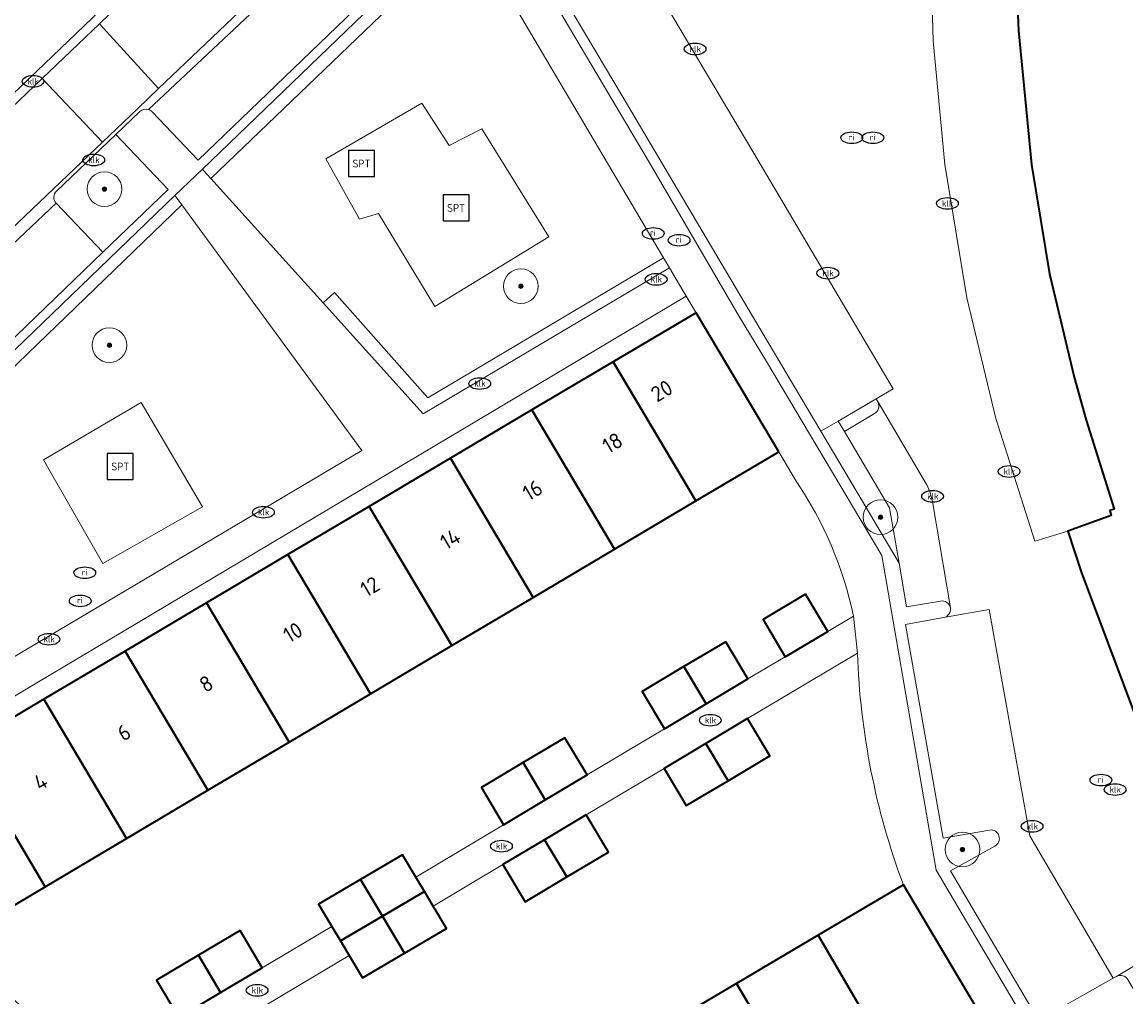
# Model space of a CAD drawing. Header units: metres. Extents: x 103671 to 105190, y 427150 to 429171.
# Tile 13 of 256: x 103714 to 103777, y 427369 to 427426. Entities that reach past the tile are written whole.
import ezdxf
from ezdxf.enums import TextEntityAlignment as Align

# ---------------------------------------------------------------- set-up
doc = ezdxf.new("R2010")
doc.units = ezdxf.units.M
for name, color, linetype, lineweight in [('B-WE-GR-BEPLANTING_CULTUUR_BODEMBEDEKKER-GV', 253, 'Continuous', 18), ('B-WE-GR-BEPLANTING_CULTUUR_HEESTERS-GV', 253, 'Continuous', 18), ('B-WE-GR-BOOM-S', 253, 'Continuous', 25), ('B-WE-GR-HAAG-GV', 253, 'Continuous', 13), ('B-WE-IE-MEUBILAIR-S', 253, 'Continuous', 25), ('B-WE-IE-MEUBILAIR_WEGMEUBILAIR-S', 253, 'Continuous', 25), ('B-WE-OG-BEBOUWING-GV', 253, 'Continuous', 35), ('B-WE-OG-BEBOUWING-T18', 7, 'Continuous', 18), ('B-WE-OG-TERREIN_BEGROEID-GV', 253, 'Continuous', 18), ('B-WE-OG-TERREIN_ERF-GV', 253, 'Continuous', 18), ('B-WE-VH-GESLOTENVERHARDING_ASFALT-GV', 253, 'Continuous', 18), ('B-WE-VH-GESLOTENVERHARDING_KUNSTSTOF-GV', 253, 'Continuous', 18), ('B-WE-VH-ONVERHARD_ZAND-GV', 253, 'Continuous', 18), ('B-WE-VH-OPENVERHARDING-GV', 253, 'Continuous', 18), ('B-WE-VH-OPENVERHARDING_BETONSTRAATSTEEN-GV', 253, 'Continuous', 18), ('B-WE-VH-OPENVERHARDING_TEGEL-GV', 253, 'Continuous', 18)]:
    doc.layers.add(name, color=color, linetype=linetype, lineweight=lineweight)
doc.styles.add('NLCS-ISO', font='NLCS-ISO.ttf')
doc.styles.add('NLCS-ISO-M500-T18', font='NLCS-ISO.ttf', dxfattribs={"height": 0.9})

# ---------------------------------------------------------------- blocks, each defined once
blk = doc.blocks.new('SIE-MEUBILAIR_PUT_RIOOLPUT-SO')
blk.add_ellipse((0, 0), major_axis=(1.25, 0), ratio=0.54)
at = {"style": 'NLCS-ISO'}
blk.add_text('ri', height=0.75, dxfattribs=at).set_placement((-0.04, 0.07), align=Align.MIDDLE_CENTER)
blk = doc.blocks.new('SIE-MEUBILAIR_PUT_KOLK-SO')
blk.add_ellipse((0, 0), major_axis=(1.25, 0), ratio=0.54)
at = {"style": 'NLCS-ISO'}
blk.add_text('klk', height=0.75, dxfattribs=at).set_placement((0.03, 0), align=Align.MIDDLE_CENTER)
blk = doc.blocks.new('SIE-WEG_SPEELTOESTEL-SO')
at = {"flags": 128}
blk.add_lwpolyline([(-3.75, -3.75), (3.75, -3.75), (3.75, 3.75), (-3.75, 3.75)], close=True, dxfattribs=at)
at = {"style": 'NLCS-ISO'}
blk.add_text('SPT', height=2.25, dxfattribs=at).set_placement((0, 0), align=Align.MIDDLE_CENTER)
blk = doc.blocks.new('SGR-BOOM_GBKN-SO')
at = {"linetype": 'ByBlock', "lineweight": 18}
h = blk.add_hatch(color=0, dxfattribs=at)
h.dxf.hatch_style = 1
edge = h.paths.add_edge_path()
edge.add_arc((0, 0), 0.25, 0, 360)
at = {"color": 0, "linetype": 'ByBlock', "lineweight": 18}
for radius in [2, 0.25]:
    blk.add_circle((0, 0), radius, dxfattribs=at)
at = {"color": 0, "linetype": 'ByBlock', "lineweight": 18, "style": 'NLCS-ISO'}
blk.add_attdef('SOORT', (2.5, 0), '', height=1.5, dxfattribs=at)

msp = doc.modelspace()

# ---------------------------------------------------------------- linework, layer by layer
at = {"layer": 'B-WE-GR-BEPLANTING_CULTUUR_BODEMBEDEKKER-GV', "flags": 128}
msp.add_lwpolyline([(103760.962, 427401.927), (103760.583, 427402.514), (103759.598, 427401.937), (103764.1, 427394.344), (103763.555, 427397.519)], close=True, dxfattribs=at)
at = {"layer": 'B-WE-GR-BEPLANTING_CULTUUR_HEESTERS-GV', "flags": 128}
for points in [[(103745.739, 427435.334), (103744.637, 427436.527), (103757.813, 427448.837), (103757.395, 427449.282), (103744.331, 427436.695), (103742.794, 427435.213), (103740.496, 427432.999), (103744.745, 427425.814), (103749.696, 427417.454), (103754.879, 427408.548), (103756.455, 427405.968), (103763.104, 427394.773), (103766.238, 427376.635), (103771.8, 427367.232), (103771.883, 427367.091), (103773.344, 427367.976), (103773.035, 427368.493), (103772.137, 427367.988), (103767.067, 427376.595), (103769.617, 427378.027)], [(103766.491, 427392.147), (103764.534, 427391.82), (103764.1, 427394.344), (103759.598, 427401.937), (103755.775, 427408.372), (103748.083, 427421.378), (103741.592, 427432.302), (103745.725, 427434.832)], [(103769.32, 427378.949), (103766.634, 427378.473), (103764.473, 427390.807), (103766.669, 427391.197)]]:
    msp.add_lwpolyline(points, dxfattribs=at)
at = {"layer": 'B-WE-GR-BEPLANTING_CULTUUR_HEESTERS-GV'}
for points in [[(103767.057, 427391.761, 0.416183), (103766.491, 427392.147)], [(103766.669, 427391.197, 0.414084), (103767.057, 427391.761)], [(103769.617, 427378.027, 0.851135), (103769.32, 427378.949)]]:
    msp.add_lwpolyline(points, format="xyb", dxfattribs=at)
at = {"layer": 'B-WE-GR-HAAG-GV', "flags": 128}
for points in [[(103723.945, 427417.052), (103724.029, 427416.958), (103724.433, 427416.512), (103739.358, 427430.839), (103738.958, 427431.517)], [(103730.902, 427409.339), (103736.676, 427402.938), (103750.868, 427411.358), (103750.53, 427411.93), (103736.937, 427403.862), (103731.557, 427409.93)]]:
    msp.add_lwpolyline(points, close=True, dxfattribs=at)
for points in [[(103715.518, 427415.082), (103718.205, 427412.263), (103721.964, 427415.884), (103718.951, 427419.046)], [(103718.951, 427419.046), (103715.535, 427415.789)], [(103696.327, 427384.138), (103699.798, 427381.059), (103700.331, 427381.375), (103693.836, 427387.099), (103722.754, 427414.989), (103722.428, 427415.434), (103722.361, 427415.526), (103696.327, 427390.441)]]:
    msp.add_lwpolyline(points, dxfattribs=at)
at = {"layer": 'B-WE-GR-HAAG-GV'}
msp.add_lwpolyline([(103715.535, 427415.789, 0.414573), (103715.518, 427415.082)], format="xyb", dxfattribs=at)
at = {"layer": 'B-WE-OG-BEBOUWING-GV', "flags": 128}
msp.add_lwpolyline([(103785.536, 427451.315), (103767.673, 427454.622), (103767.311, 427452.705), (103766.38, 427447.769), (103765.775, 427444.562), (103766.831, 427444.408), (103771.732, 427443.694), (103771.173, 427438.998), (103771.139, 427438.668), (103770.989, 427435.474), (103770.828, 427431.725), (103770.802, 427429.582), (103770.99, 427425.034), (103771.736, 427417.326), (103772.779, 427411.014), (103773.095, 427409.646), (103774.188, 427405.052), (103774.888, 427402.577), (103776.505, 427397.45), (103776.245, 427397.368), (103776.336, 427397.084), (103773.823, 427396.183), (103774.615, 427393.778), (103781.783, 427374.71)], dxfattribs=at)
for points in [[(103757.165, 427400.754), (103752.397, 427408.775), (103747.627, 427405.947), (103752.386, 427397.92)], [(103747.627, 427405.947), (103742.939, 427403.167), (103747.698, 427395.14), (103752.386, 427397.92)], [(103742.939, 427403.167), (103738.251, 427400.387), (103743.011, 427392.361), (103747.698, 427395.14)], [(103743.011, 427392.361), (103738.251, 427400.387), (103733.563, 427397.607), (103738.323, 427389.581)], [(103728.876, 427394.828), (103733.635, 427386.801), (103738.323, 427389.581), (103733.563, 427397.607)], [(103733.635, 427386.801), (103728.876, 427394.828), (103724.188, 427392.048), (103728.947, 427384.021)], [(103758.707, 427392.548), (103756.26, 427391.088), (103757.541, 427388.941), (103759.987, 427390.401)], [(103719.5, 427389.268), (103724.259, 427381.242), (103728.947, 427384.021), (103724.188, 427392.048)], [(103754.108, 427389.805), (103751.704, 427388.371), (103752.985, 427386.224), (103755.389, 427387.658)], [(103724.259, 427381.242), (103719.5, 427389.268), (103714.812, 427386.488), (103719.572, 427378.462)], [(103751.704, 427388.371), (103749.3, 427386.936), (103750.581, 427384.789), (103752.985, 427386.224)], [(103719.572, 427378.462), (103714.812, 427386.488), (103710.124, 427383.709), (103714.884, 427375.682)], [(103755.366, 427385.373), (103752.962, 427383.939), (103754.243, 427381.792), (103756.647, 427383.226)], [(103744.835, 427384.272), (103742.431, 427382.838), (103743.711, 427380.691), (103746.115, 427382.125)], [(103705.354, 427380.88), (103710.114, 427372.854), (103714.884, 427375.682), (103710.124, 427383.709)], [(103752.962, 427383.939), (103750.558, 427382.505), (103751.839, 427380.358), (103754.243, 427381.792)], [(103742.431, 427382.838), (103740.027, 427381.404), (103741.307, 427379.257), (103743.711, 427380.691)], [(103746.067, 427379.826), (103743.663, 427378.392), (103744.944, 427376.245), (103747.347, 427377.679)], [(103743.663, 427378.392), (103741.259, 427376.958), (103742.54, 427374.811), (103744.944, 427376.245)], [(103736.249, 427376.24), (103735.483, 427377.524), (103733.058, 427376.101), (103734.324, 427373.979), (103736.749, 427375.402)], [(103733.058, 427376.101), (103730.633, 427374.678), (103731.399, 427373.394), (103731.898, 427372.556), (103734.324, 427373.979)], [(103737.248, 427374.565), (103736.749, 427375.402), (103734.324, 427373.979), (103735.589, 427371.858), (103738.014, 427373.281)], [(103768.98, 427367.989), (103764.349, 427375.798), (103759.433, 427372.887), (103764.006, 427365.044)], [(103734.324, 427373.979), (103731.898, 427372.556), (103732.398, 427371.719), (103733.164, 427370.435), (103735.589, 427371.858)], [(103726.116, 427373.16), (103723.71, 427371.729), (103724.988, 427369.58), (103727.394, 427371.011)], [(103759.348, 427362.286), (103764.006, 427365.044), (103759.433, 427372.887), (103754.723, 427370.098)], [(103723.71, 427371.729), (103721.304, 427370.298), (103722.582, 427368.149), (103724.988, 427369.58)], [(103750.084, 427367.354), (103754.711, 427359.54), (103759.348, 427362.286), (103754.723, 427370.098)]]:
    msp.add_lwpolyline(points, close=True, dxfattribs=at)
at = {"layer": 'B-WE-OG-TERREIN_BEGROEID-GV', "flags": 128}
for points in [[(103739.358, 427430.839), (103724.433, 427416.512), (103730.902, 427409.339), (103731.557, 427409.93), (103736.937, 427403.862), (103750.53, 427411.93), (103747.051, 427417.812), (103743.556, 427423.732)], [(103740.06, 427419.382), (103743.912, 427413.143), (103737.347, 427409.128), (103734.092, 427414.499), (103733.007, 427414.174), (103731.054, 427417.646), (103736.588, 427420.847), (103738.161, 427418.406)], [(103733.129, 427400.834), (103722.754, 427414.989), (103693.836, 427387.099), (103700.331, 427381.375)], [(103714.778, 427400.285), (103720.42, 427403.595), (103723.947, 427397.573), (103718.196, 427394.317)]]:
    msp.add_lwpolyline(points, close=True, dxfattribs=at)
msp.add_lwpolyline([(103776.631, 427370.513), (103776.446, 427370.409), (103773.035, 427368.493), (103773.344, 427367.976), (103775.596, 427364.212), (103779.51, 427366.518), (103777.292, 427370.331)], dxfattribs=at)
at = {"layer": 'B-WE-OG-TERREIN_BEGROEID-GV'}
msp.add_lwpolyline([(103777.292, 427370.331, 0.399515), (103776.631, 427370.513)], format="xyb", dxfattribs=at)
at = {"layer": 'B-WE-OG-TERREIN_ERF-GV', "flags": 128}
msp.add_lwpolyline([(103719.5, 427389.268), (103724.188, 427392.048), (103728.876, 427394.828), (103733.563, 427397.607), (103738.251, 427400.387), (103742.939, 427403.167), (103747.627, 427405.947), (103752.397, 427408.775), (103751.831, 427409.726), (103704.836, 427381.755), (103705.354, 427380.88), (103710.124, 427383.709), (103714.812, 427386.488)], close=True, dxfattribs=at)
for points in [[(103758.173, 427399.055), (103757.165, 427400.754), (103752.386, 427397.92), (103747.698, 427395.14), (103743.011, 427392.361), (103738.323, 427389.581), (103733.635, 427386.801), (103728.947, 427384.021), (103724.259, 427381.242), (103719.572, 427378.462), (103714.884, 427375.682), (103710.114, 427372.854), (103705.354, 427380.88), (103704.836, 427381.755), (103704.792, 427381.828), (103701.273, 427379.74), (103701.344, 427379.677), (103715.6, 427366.904)], [(103746.115, 427382.125), (103750.581, 427384.789), (103749.3, 427386.936), (103751.704, 427388.371), (103754.108, 427389.805), (103755.389, 427387.658), (103757.541, 427388.941), (103756.26, 427391.088), (103758.707, 427392.548), (103759.987, 427390.401), (103761.474, 427391.288)], [(103761.706, 427389.155), (103755.366, 427385.373), (103756.647, 427383.226), (103754.243, 427381.792), (103751.839, 427380.358), (103750.558, 427382.505), (103746.067, 427379.826), (103747.347, 427377.679), (103744.944, 427376.245), (103742.54, 427374.811), (103741.259, 427376.958), (103737.248, 427374.565), (103738.014, 427373.281), (103735.589, 427371.858), (103733.164, 427370.435), (103732.398, 427371.719), (103727.499, 427368.805)], [(103722.582, 427368.149), (103721.304, 427370.298), (103723.71, 427371.729), (103726.116, 427373.16), (103727.394, 427371.011), (103731.399, 427373.394), (103730.633, 427374.678), (103733.058, 427376.101), (103735.483, 427377.524), (103736.249, 427376.24), (103741.307, 427379.257), (103740.027, 427381.404), (103742.431, 427382.838), (103744.835, 427384.272), (103746.115, 427382.125)], [(103696.327, 427351.482), (103715.836, 427334.072), (103770.045, 427366.192), (103768.98, 427367.989), (103764.006, 427365.044), (103759.348, 427362.286), (103754.711, 427359.54), (103750.063, 427356.789), (103745.417, 427354.037), (103740.798, 427351.303), (103736.117, 427348.531), (103731.34, 427345.703), (103726.712, 427353.514), (103731.515, 427356.358), (103736.153, 427359.105), (103740.791, 427361.85), (103745.437, 427364.602), (103750.084, 427367.354), (103754.723, 427370.098), (103759.433, 427372.887), (103764.349, 427375.798)]]:
    msp.add_lwpolyline(points, dxfattribs=at)
at = {"layer": 'B-WE-OG-TERREIN_ERF-GV'}
for points in [[(103761.474, 427391.288, 0.09827), (103758.173, 427399.055)], [(103764.349, 427375.798, -0.08158), (103761.706, 427389.155)]]:
    msp.add_lwpolyline(points, format="xyb", dxfattribs=at)
at = {"layer": 'B-WE-VH-GESLOTENVERHARDING_ASFALT-GV', "flags": 128}
for points in [[(103766.669, 427391.197), (103769.294, 427391.659), (103771.631, 427378.616), (103776.446, 427370.409), (103776.631, 427370.513), (103782.218, 427373.877), (103781.909, 427374.679), (103781.883, 427374.748), (103781.783, 427374.71), (103774.615, 427393.778), (103773.823, 427396.183), (103771.932, 427395.601), (103769.682, 427402.673), (103768.017, 427409.628), (103766.736, 427417.317), (103766.073, 427424.438), (103765.864, 427431.998), (103766.233, 427439.127), (103766.831, 427444.408), (103765.775, 427444.562), (103766.38, 427447.769), (103765.647, 427447.901), (103762.947, 427448.217), (103760.178, 427448.715)], [(103759.78, 427447.982), (103759.525, 427447.708), (103745.725, 427434.832), (103748.808, 427429.638), (103755.674, 427418.06), (103763.764, 427404.394), (103762.781, 427403.801), (103762.889, 427403.617), (103765.712, 427398.807), (103765.871, 427398.464), (103766.035, 427397.893), (103767.057, 427391.761)]]:
    msp.add_lwpolyline(points, dxfattribs=at)
at = {"layer": 'B-WE-VH-GESLOTENVERHARDING_ASFALT-GV'}
msp.add_lwpolyline([(103767.057, 427391.761, -0.414084), (103766.669, 427391.197)], format="xyb", dxfattribs=at)
at = {"layer": 'B-WE-VH-GESLOTENVERHARDING_KUNSTSTOF-GV', "flags": 128}
for points in [[(103740.06, 427419.382), (103738.161, 427418.406), (103736.588, 427420.847), (103731.054, 427417.646), (103733.007, 427414.174), (103734.092, 427414.499), (103737.347, 427409.128), (103743.912, 427413.143)], [(103720.42, 427403.595), (103714.778, 427400.285), (103718.196, 427394.317), (103723.947, 427397.573)]]:
    msp.add_lwpolyline(points, close=True, dxfattribs=at)
at = {"layer": 'B-WE-VH-ONVERHARD_ZAND-GV', "flags": 128}
for points in [[(103738.958, 427431.517), (103723.945, 427417.052), (103724.029, 427416.958), (103724.433, 427416.512), (103739.358, 427430.839)], [(103730.902, 427409.339), (103736.676, 427402.938), (103750.868, 427411.358), (103750.53, 427411.93), (103736.937, 427403.862), (103731.557, 427409.93)]]:
    msp.add_lwpolyline(points, close=True, dxfattribs=at)
for points in [[(103715.518, 427415.082), (103718.205, 427412.263), (103721.964, 427415.884), (103718.951, 427419.046)], [(103718.951, 427419.046), (103715.535, 427415.789)], [(103696.327, 427384.138), (103699.798, 427381.059), (103700.331, 427381.375), (103693.836, 427387.099), (103722.754, 427414.989), (103722.428, 427415.434), (103722.361, 427415.526), (103696.327, 427390.441)]]:
    msp.add_lwpolyline(points, dxfattribs=at)
at = {"layer": 'B-WE-VH-ONVERHARD_ZAND-GV'}
msp.add_lwpolyline([(103715.535, 427415.789, 0.414573), (103715.518, 427415.082)], format="xyb", dxfattribs=at)
at = {"layer": 'B-WE-VH-OPENVERHARDING-GV', "flags": 128}
for points in [[(103702.751, 427515.713), (103702.926, 427515.576), (103715.486, 427505.686), (103716.567, 427504.835), (103729.598, 427494.575), (103730.674, 427493.727), (103740.107, 427486.301), (103742.873, 427484.123), (103745.977, 427481.679), (103766.991, 427465.133), (103760.077, 427458.541), (103744.32, 427443.519), (103741.067, 427440.419), (103734.978, 427434.614), (103721.422, 427421.692), (103720.197, 427420.524), (103718.181, 427418.602), (103715.39, 427415.941), (103697.413, 427398.804), (103696.327, 427397.769)], [(103720.829, 427420.49), (103735.046, 427433.832)], [(103718.492, 427426.608), (103709.363, 427417.897)], [(103709.363, 427417.897), (103718.492, 427426.608)], [(103709.388, 427417.2), (103714.716, 427422.284), (103718.009, 427425.427), (103719.187, 427426.551)], [(103715.535, 427415.789), (103718.951, 427419.046), (103720.342, 427420.372)], [(103698.191, 427398.699), (103715.518, 427415.082)], [(103762.889, 427403.617), (103762.781, 427403.801), (103760.583, 427402.514), (103760.962, 427401.927), (103762.683, 427402.956)], [(103767.057, 427391.761), (103766.035, 427397.893), (103765.871, 427398.464), (103765.712, 427398.807), (103762.889, 427403.617)], [(103762.683, 427402.956), (103760.962, 427401.927), (103763.555, 427397.519), (103764.1, 427394.344), (103764.534, 427391.82), (103766.491, 427392.147)], [(103766.669, 427391.197), (103764.473, 427390.807), (103766.634, 427378.473), (103769.32, 427378.949)], [(103769.617, 427378.027), (103767.067, 427376.595), (103772.137, 427367.988), (103773.035, 427368.493), (103776.446, 427370.409), (103771.631, 427378.616), (103769.294, 427391.659), (103766.669, 427391.197)], [(103777.292, 427370.331), (103779.51, 427366.518), (103780.199, 427365.246), (103784.993, 427367.976), (103785.375, 427367.358), (103786.654, 427368.133), (103787.37, 427368.562), (103798.035, 427374.953), (103797.031, 427377.135), (103795.264, 427376.111), (103791.478, 427373.84), (103790.293, 427373.129), (103787.199, 427371.273), (103784.112, 427369.422), (103783.477, 427370.551), (103782.64, 427372.789), (103782.322, 427373.606), (103782.218, 427373.877), (103776.631, 427370.513)]]:
    msp.add_lwpolyline(points, dxfattribs=at)
for points in [[(103766.831, 427444.408), (103766.233, 427439.127), (103765.864, 427431.998), (103766.073, 427424.438), (103766.736, 427417.317), (103768.017, 427409.628), (103769.682, 427402.673), (103771.932, 427395.601), (103773.823, 427396.183), (103776.336, 427397.084), (103776.245, 427397.368), (103776.505, 427397.45), (103774.888, 427402.577), (103774.188, 427405.052), (103773.095, 427409.646), (103772.779, 427411.014), (103771.736, 427417.326), (103770.99, 427425.034), (103770.802, 427429.582), (103770.828, 427431.725), (103770.989, 427435.474), (103771.139, 427438.668), (103771.173, 427438.998), (103771.732, 427443.694)], [(103748.808, 427429.638), (103745.725, 427434.832), (103741.592, 427432.302), (103748.083, 427421.378), (103755.775, 427408.372), (103759.598, 427401.937), (103760.583, 427402.514), (103762.781, 427403.801), (103763.764, 427404.394), (103755.674, 427418.06)]]:
    msp.add_lwpolyline(points, close=True, dxfattribs=at)
at = {"layer": 'B-WE-VH-OPENVERHARDING-GV'}
for points in [[(103720.342, 427420.372, -0.266625), (103720.829, 427420.49)], [(103715.518, 427415.082, -0.414573), (103715.535, 427415.789)], [(103762.889, 427403.617, -0.38144), (103762.683, 427402.956)], [(103762.683, 427402.956, 0.38144), (103762.889, 427403.617)], [(103766.491, 427392.147, -0.416183), (103767.057, 427391.761)], [(103769.32, 427378.949, -0.851135), (103769.617, 427378.027)], [(103776.631, 427370.513, -0.399515), (103777.292, 427370.331)]]:
    msp.add_lwpolyline(points, format="xyb", dxfattribs=at)
at = {"layer": 'B-WE-VH-OPENVERHARDING_BETONSTRAATSTEEN-GV', "flags": 128}
for points in [[(103759.525, 427447.708), (103759.78, 427447.982), (103758.001, 427449.866), (103758.998, 427450.827), (103759.133, 427450.957), (103759.853, 427454.689), (103770.241, 427464.645), (103773.669, 427461.962), (103785.954, 427453.44), (103786.802, 427456.608), (103773.85, 427466.783), (103773.304, 427466.097), (103772.565, 427466.873), (103770.645, 427468.367), (103767.375, 427465.24), (103767.141, 427465.015), (103757.765, 427456.047), (103737.721, 427436.94), (103739.975, 427434.581), (103737.011, 427431.752), (103737.694, 427431.041), (103723.708, 427417.565), (103721.049, 427420.355)], [(103696.327, 427390.441), (103722.361, 427415.526), (103723.945, 427417.052), (103738.958, 427431.517), (103740.496, 427432.999), (103742.794, 427435.213), (103744.331, 427436.695), (103757.395, 427449.282), (103757.813, 427448.837), (103758.836, 427447.748)], [(103735.046, 427433.832), (103720.829, 427420.49)], [(103721.049, 427420.355), (103723.708, 427417.565), (103737.694, 427431.041)], [(103696.327, 427397.769), (103697.413, 427398.804), (103715.39, 427415.941), (103718.181, 427418.602), (103714.716, 427422.284), (103709.388, 427417.2), (103708.379, 427416.237), (103696.327, 427404.736)], [(103720.342, 427420.372), (103718.951, 427419.046), (103721.964, 427415.884), (103718.205, 427412.263), (103701.04, 427395.724), (103698.265, 427398.635)], [(103696.327, 427381.484), (103698.892, 427379.193), (103699.547, 427378.607), (103701.344, 427379.677), (103701.273, 427379.74), (103704.792, 427381.828), (103704.836, 427381.755), (103751.831, 427409.726), (103750.868, 427411.358), (103736.676, 427402.938), (103730.902, 427409.339), (103724.433, 427416.512), (103724.029, 427416.958), (103723.945, 427417.052), (103722.361, 427415.526), (103722.428, 427415.434), (103722.754, 427414.989), (103733.129, 427400.834), (103700.331, 427381.375), (103699.798, 427381.059), (103696.327, 427384.138)], [(103718.205, 427412.263), (103715.518, 427415.082), (103698.191, 427398.699)], [(103698.265, 427398.635), (103701.04, 427395.724), (103718.205, 427412.263)]]:
    msp.add_lwpolyline(points, dxfattribs=at)
for points in [[(103737.608, 427444.13), (103730.904, 427437.733), (103729.888, 427436.764), (103720.208, 427427.525), (103719.187, 427426.551), (103718.009, 427425.427), (103721.422, 427421.692), (103734.978, 427434.614), (103741.067, 427440.419)], [(103718.009, 427425.427), (103714.716, 427422.284), (103718.181, 427418.602), (103720.197, 427420.524), (103721.422, 427421.692)]]:
    msp.add_lwpolyline(points, close=True, dxfattribs=at)
at = {"layer": 'B-WE-VH-OPENVERHARDING_BETONSTRAATSTEEN-GV'}
for points in [[(103720.829, 427420.49, 0.266625), (103720.342, 427420.372)], [(103720.829, 427420.49, -0.132233), (103721.049, 427420.355)], [(103721.049, 427420.355, 0.132233), (103720.829, 427420.49)]]:
    msp.add_lwpolyline(points, format="xyb", dxfattribs=at)
at = {"layer": 'B-WE-VH-OPENVERHARDING_TEGEL-GV', "flags": 128}
for points in [[(103756.455, 427405.968), (103754.879, 427408.548), (103749.696, 427417.454), (103744.745, 427425.814), (103740.496, 427432.999), (103738.958, 427431.517), (103739.358, 427430.839), (103743.556, 427423.732), (103747.051, 427417.812), (103750.53, 427411.93), (103750.868, 427411.358), (103751.831, 427409.726), (103752.397, 427408.775), (103757.165, 427400.754), (103758.173, 427399.055)], [(103764.349, 427375.798), (103768.98, 427367.989), (103770.045, 427366.192), (103771.8, 427367.232), (103766.238, 427376.635), (103763.104, 427394.773), (103756.455, 427405.968)], [(103761.474, 427391.288), (103761.706, 427389.155)], [(103727.499, 427368.805), (103732.398, 427371.719), (103731.898, 427372.556), (103731.399, 427373.394), (103727.394, 427371.011), (103724.988, 427369.58), (103722.582, 427368.149)]]:
    msp.add_lwpolyline(points, dxfattribs=at)
at = {"layer": 'B-WE-VH-OPENVERHARDING_TEGEL-GV'}
for points in [[(103758.173, 427399.055, -0.09827), (103761.474, 427391.288)], [(103761.706, 427389.155, 0.08158), (103764.349, 427375.798)]]:
    msp.add_lwpolyline(points, format="xyb", dxfattribs=at)
at = {"layer": 'B-WE-VH-OPENVERHARDING_TEGEL-GV', "flags": 128}
msp.add_lwpolyline([(103752.962, 427383.939), (103755.366, 427385.373), (103761.706, 427389.155), (103761.474, 427391.288), (103759.987, 427390.401), (103757.541, 427388.941), (103755.389, 427387.658), (103752.985, 427386.224), (103750.581, 427384.789), (103746.115, 427382.125), (103743.711, 427380.691), (103741.307, 427379.257), (103736.249, 427376.24), (103736.749, 427375.402), (103737.248, 427374.565), (103741.259, 427376.958), (103743.663, 427378.392), (103746.067, 427379.826), (103750.558, 427382.505)], close=True, dxfattribs=at)

# ---------------------------------------------------------------- block references
at = {"layer": 'B-WE-GR-BOOM-S', "xscale": 0.5, "yscale": 0.5, "zscale": 0.5}
for p in [(103718.3, 427415.9), (103742.3, 427410.3), (103718.582, 427406.898), (103763.035, 427396.983), (103767.755, 427377.83)]:
    msp.add_blockref('SGR-BOOM_GBKN-SO', p, dxfattribs=at)
at = {"layer": 'B-WE-IE-MEUBILAIR-S', "xscale": 0.5, "yscale": 0.5, "zscale": 0.5}
for name, p in [('SIE-MEUBILAIR_PUT_KOLK-SO', (103752.344, 427423.975)), ('SIE-MEUBILAIR_PUT_KOLK-SO', (103714.18, 427422.11)), ('SIE-MEUBILAIR_PUT_RIOOLPUT-SO', (103761.376, 427418.856)), ('SIE-MEUBILAIR_PUT_RIOOLPUT-SO', (103762.594, 427418.858)), ('SIE-MEUBILAIR_PUT_KOLK-SO', (103717.68, 427417.58)), ('SIE-MEUBILAIR_PUT_KOLK-SO', (103766.89, 427415.072)), ('SIE-MEUBILAIR_PUT_RIOOLPUT-SO', (103749.934, 427413.344)), ('SIE-MEUBILAIR_PUT_RIOOLPUT-SO', (103751.422, 427412.953)), ('SIE-MEUBILAIR_PUT_KOLK-SO', (103750.1, 427410.7)), ('SIE-MEUBILAIR_PUT_KOLK-SO', (103759.995, 427411.053)), ('SIE-MEUBILAIR_PUT_KOLK-SO', (103739.93, 427404.69)), ('SIE-MEUBILAIR_PUT_KOLK-SO', (103770.44, 427399.619)), ('SIE-MEUBILAIR_PUT_KOLK-SO', (103766.035, 427398.19)), ('SIE-MEUBILAIR_PUT_KOLK-SO', (103727.46, 427397.27)), ('SIE-MEUBILAIR_PUT_RIOOLPUT-SO', (103717.164, 427393.781)), ('SIE-MEUBILAIR_PUT_RIOOLPUT-SO', (103716.9, 427392.162)), ('SIE-MEUBILAIR_PUT_KOLK-SO', (103715.1, 427389.95)), ('SIE-MEUBILAIR_PUT_KOLK-SO', (103753.22, 427385.28)), ('SIE-MEUBILAIR_PUT_RIOOLPUT-SO', (103775.736, 427381.829)), ('SIE-MEUBILAIR_PUT_KOLK-SO', (103776.551, 427381.285)), ('SIE-MEUBILAIR_PUT_KOLK-SO', (103771.77, 427379.163)), ('SIE-MEUBILAIR_PUT_KOLK-SO', (103741.18, 427378.02)), ('SIE-MEUBILAIR_PUT_KOLK-SO', (103727.1, 427369.71))]:
    msp.add_blockref(name, p, dxfattribs=at)
at = {"layer": 'B-WE-IE-MEUBILAIR_WEGMEUBILAIR-S', "xscale": 0.2, "yscale": 0.2, "zscale": 0.2}
for p in [(103733.115, 427417.37), (103738.566, 427414.811), (103719.211, 427399.906)]:
    msp.add_blockref('SIE-WEG_SPEELTOESTEL-SO', p, dxfattribs=at)

# ---------------------------------------------------------------- texts
at = {"layer": 'B-WE-OG-BEBOUWING-T18', "style": 'NLCS-ISO-M500-T18'}
for s, p in [('20', (103750.423, 427404.268)), ('18', (103747.58, 427401.269)), ('16', (103742.976, 427398.538)), ('14', (103738.229, 427395.724)), ('12', (103733.605, 427392.981)), ('10', (103729.158, 427390.345)), ('8', (103724.165, 427387.384)), ('6', (103719.425, 427384.573)), ('4', (103714.617, 427381.722))]:
    msp.add_text(s, height=0.9, rotation=30.7, dxfattribs=at).set_placement(p, align=Align.MIDDLE)

doc.saveas('drawing.dxf')
